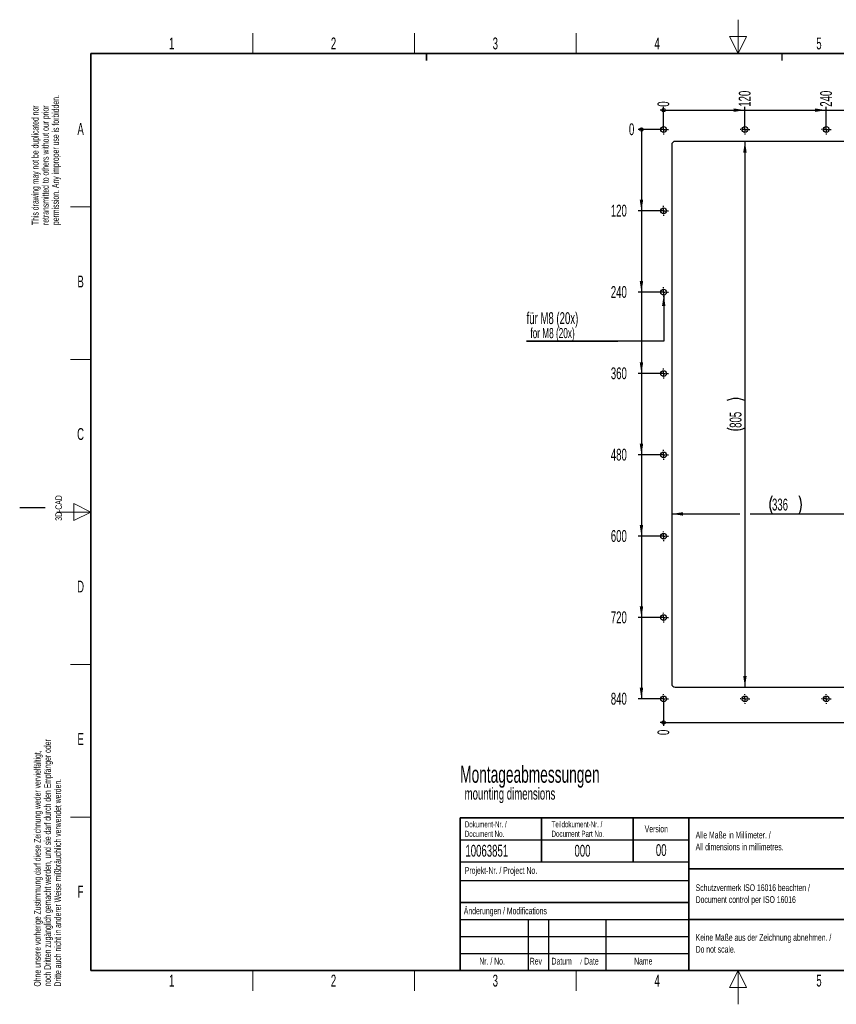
# Paper-space layout 'Blatt3' of a CAD drawing. Header units: millimetres. Extents: x 5 to 418, y 2 to 292.
import ezdxf

# ---------------------------------------------------------------- set-up
doc = ezdxf.new("R2010")
doc.units = ezdxf.units.MM
doc.layers.add('SLD-0', color=7, linetype='Continuous')
doc.styles.add('SLDTEXTSTYLE0', font='TXT', dxfattribs={"width": 0.605})
doc.dimstyles.new('SLDDIMSTYLE10', dxfattribs={"dimtxt": 3.5, "dimasz": 3.302, "dimexe": 0, "dimexo": 0.0625, "dimgap": 0.875, "dimtad": 1, "dimlfac": 5, "dimrnd": 1e-09, "dimzin": 12, "dimdsep": 46, "dimtxsty": 'SLDTEXTSTYLE0', "dimsah": 1, "dimcen": 0.09, "dimadec": 0, "dimazin": 3, "dimtfac": 1, "dimtofl": 0, "dimtmove": 0, "dimatfit": 3, "dimfxl": 1, "dimfrac": 2, "dimtolj": 1, "dimtzin": 12, "dimarcsym": 0})
doc.dimstyles.new('SLDDIMSTYLE7', dxfattribs={"dimtxt": 3.5, "dimasz": 0.3386666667, "dimexe": 0, "dimexo": 0.0625, "dimgap": 0.875, "dimtad": 0, "dimtih": 1, "dimtoh": 1, "dimdec": 0, "dimlfac": 5, "dimrnd": 1e-09, "dimdsep": 46, "dimtxsty": 'SLDTEXTSTYLE0', "dimblk1": 'ORIGIN', "dimblk2": 'ORIGIN', "dimsah": 1, "dimcen": 0.09, "dimadec": 0, "dimazin": 2, "dimtfac": 1, "dimtofl": 0, "dimtmove": 0, "dimatfit": 3, "dimldrblk": 'ORIGIN', "dimfxl": 1, "dimfrac": 2, "dimtolj": 1, "dimtzin": 12, "dimarcsym": 0})
doc.dimstyles.new('SLDDIMSTYLE8', dxfattribs={"dimtxt": 3.5, "dimasz": 3.302, "dimexe": 0, "dimexo": 0.0625, "dimgap": 0.875, "dimtad": 0, "dimtih": 1, "dimtoh": 1, "dimlfac": 5, "dimrnd": 1e-09, "dimzin": 12, "dimdsep": 46, "dimtxsty": 'SLDTEXTSTYLE0', "dimsah": 1, "dimcen": 0.09, "dimadec": 0, "dimazin": 3, "dimtfac": 1, "dimtofl": 0, "dimtmove": 0, "dimatfit": 3, "dimfxl": 1, "dimfrac": 2, "dimtolj": 1, "dimtzin": 12, "dimarcsym": 0})

# ---------------------------------------------------------------- blocks, each defined once
blk = doc.blocks.new('SW_NOTE_0_3')
at = {"layer": 'SLD-0', "color": 0}
for p, q in [((-0.0235157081, -4.0672190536), (26.9537323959, -4.0672190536)), ((26.9537323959, -4.0672190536), (-0.0235157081, -4.0672190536)), ((-0.0235157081, -4.0672190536), (26.9537323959, -4.0672190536)), ((26.9537323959, -4.0672190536), (-0.0235157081, -4.0672190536)), ((-0.0235157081, -4.0672190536), (26.9537323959, -4.0672190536)), ((26.9537323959, -4.0672190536), (-0.0235157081, -4.0672190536))]:
    blk.add_line(p, q, dxfattribs=at)
at = {"layer": 'SLD-0', "color": 0, "attachment_point": 1, "style": 'SLDTEXTSTYLE0'}
for s, insert, char_height in [('für M8 (20x)', (0, 4.5117370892), 3.5), ('for M8 (20x)', (1.125, -0.1448692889), 3)]:
    blk.add_mtext(s, dxfattribs=dict(at, insert=insert, char_height=char_height))
blk = doc.blocks.new('_Origin')
at = {"color": 0, "linetype": 'ByBlock', "lineweight": -2}
blk.add_line((0, 0), (-1, 0), dxfattribs=at)
blk.add_circle((0, 0), 0.5, dxfattribs=at)
blk = doc.blocks.new('_D_14')
at = {"layer": 'SLD-0'}
blk.add_line((195.0081478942, 260.0955166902), (195.0081478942, 266.8204678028), dxfattribs=at)
at = {"layer": 'SLD-0', "xscale": 1.016, "yscale": 1.016}
blk.add_blockref('_Origin', (195.0081478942, 265.8044678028), dxfattribs=at)
at = {"layer": 'SLD-0', "insert": (193.1821744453, 266.8204678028), "char_height": 3.5, "attachment_point": 1, "rotation": 90, "style": 'SLDTEXTSTYLE0'}
blk.add_mtext('0', dxfattribs=at)
blk = doc.blocks.new('_D_15')
at = {"layer": 'SLD-0'}
for p, q in [((195.0081478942, 265.8044678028), (219.0081478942, 265.8044678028)), ((219.0081478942, 260.0955166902), (219.0081478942, 266.8204678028))]:
    blk.add_line(p, q, dxfattribs=at)
blk.add_solid([(219.0081478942, 265.8044678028), (215.7061478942, 266.3124678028), (215.7061478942, 265.2964678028)], dxfattribs=at)
at = {"layer": 'SLD-0', "insert": (217.1821744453, 266.8204678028), "char_height": 3.5, "attachment_point": 1, "rotation": 90, "style": 'SLDTEXTSTYLE0'}
blk.add_mtext('120', dxfattribs=at)
blk = doc.blocks.new('_D_16')
at = {"layer": 'SLD-0'}
for p, q in [((219.0081478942, 265.8044678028), (243.0081478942, 265.8044678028)), ((243.0081478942, 260.0955166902), (243.0081478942, 266.8204678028))]:
    blk.add_line(p, q, dxfattribs=at)
blk.add_solid([(243.0081478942, 265.8044678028), (239.7061478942, 266.3124678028), (239.7061478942, 265.2964678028)], dxfattribs=at)
at = {"layer": 'SLD-0', "insert": (241.1821744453, 266.8204678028), "char_height": 3.5, "attachment_point": 1, "rotation": 90, "style": 'SLDTEXTSTYLE0'}
blk.add_mtext('240', dxfattribs=at)
blk = doc.blocks.new('_D_17')
at = {"layer": 'SLD-0'}
for p, q in [((243.0081478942, 265.8044678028), (267.0081478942, 265.8044678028)), ((267.0081478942, 260.0955166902), (267.0081478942, 266.8204678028))]:
    blk.add_line(p, q, dxfattribs=at)
blk.add_solid([(267.0081478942, 265.8044678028), (263.7061478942, 266.3124678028), (263.7061478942, 265.2964678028)], dxfattribs=at)
at = {"layer": 'SLD-0', "insert": (265.1821744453, 266.8204678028), "char_height": 3.5, "attachment_point": 1, "rotation": 90, "style": 'SLDTEXTSTYLE0'}
blk.add_mtext('360', dxfattribs=at)
blk = doc.blocks.new('_D_21')
at = {"layer": 'SLD-0'}
blk.add_line((195.0081478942, 260.0955166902), (187.456189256, 260.0955166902), dxfattribs=at)
at = {"layer": 'SLD-0', "xscale": 1.016, "yscale": 1.016}
blk.add_blockref('_Origin', (188.472189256, 260.0955166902), dxfattribs=at)
at = {"layer": 'SLD-0', "insert": (184.7825782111, 261.921490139), "char_height": 3.5, "attachment_point": 1, "style": 'SLDTEXTSTYLE0'}
blk.add_mtext('0', dxfattribs=at)
blk = doc.blocks.new('_D_22')
at = {"layer": 'SLD-0'}
for p, q in [((188.472189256, 260.0955166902), (188.472189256, 236.0955166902)), ((195.0081478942, 236.0955166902), (187.456189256, 236.0955166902))]:
    blk.add_line(p, q, dxfattribs=at)
blk.add_solid([(188.472189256, 236.0955166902), (188.980189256, 239.3975166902), (187.964189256, 239.3975166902)], dxfattribs=at)
at = {"layer": 'SLD-0', "insert": (179.4353561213, 237.921490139), "char_height": 3.5, "attachment_point": 1, "style": 'SLDTEXTSTYLE0'}
blk.add_mtext('120', dxfattribs=at)
blk = doc.blocks.new('_D_23')
at = {"layer": 'SLD-0'}
for p, q in [((188.472189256, 236.0955166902), (188.472189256, 212.0955166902)), ((195.0081478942, 212.0955166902), (187.456189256, 212.0955166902))]:
    blk.add_line(p, q, dxfattribs=at)
blk.add_solid([(188.472189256, 212.0955166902), (188.980189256, 215.3975166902), (187.964189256, 215.3975166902)], dxfattribs=at)
at = {"layer": 'SLD-0', "insert": (179.4353561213, 213.921490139), "char_height": 3.5, "attachment_point": 1, "style": 'SLDTEXTSTYLE0'}
blk.add_mtext('240', dxfattribs=at)
blk = doc.blocks.new('_D_24')
at = {"layer": 'SLD-0'}
for p, q in [((188.472189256, 212.0955166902), (188.472189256, 188.0955166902)), ((195.0081478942, 188.0955166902), (187.456189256, 188.0955166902))]:
    blk.add_line(p, q, dxfattribs=at)
blk.add_solid([(188.472189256, 188.0955166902), (188.980189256, 191.3975166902), (187.964189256, 191.3975166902)], dxfattribs=at)
at = {"layer": 'SLD-0', "insert": (179.4353561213, 189.921490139), "char_height": 3.5, "attachment_point": 1, "style": 'SLDTEXTSTYLE0'}
blk.add_mtext('360', dxfattribs=at)
blk = doc.blocks.new('_D_25')
at = {"layer": 'SLD-0'}
for p, q in [((188.472189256, 188.0955166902), (188.472189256, 164.0955166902)), ((195.0081478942, 164.0955166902), (187.456189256, 164.0955166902))]:
    blk.add_line(p, q, dxfattribs=at)
blk.add_solid([(188.472189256, 164.0955166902), (188.980189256, 167.3975166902), (187.964189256, 167.3975166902)], dxfattribs=at)
at = {"layer": 'SLD-0', "insert": (179.4353561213, 165.921490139), "char_height": 3.5, "attachment_point": 1, "style": 'SLDTEXTSTYLE0'}
blk.add_mtext('480', dxfattribs=at)
blk = doc.blocks.new('_D_26')
at = {"layer": 'SLD-0'}
for p, q in [((188.472189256, 164.0955166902), (188.472189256, 140.0955166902)), ((195.0081478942, 140.0955166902), (187.456189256, 140.0955166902))]:
    blk.add_line(p, q, dxfattribs=at)
blk.add_solid([(188.472189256, 140.0955166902), (188.980189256, 143.3975166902), (187.964189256, 143.3975166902)], dxfattribs=at)
at = {"layer": 'SLD-0', "insert": (179.4353561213, 141.921490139), "char_height": 3.5, "attachment_point": 1, "style": 'SLDTEXTSTYLE0'}
blk.add_mtext('600', dxfattribs=at)
blk = doc.blocks.new('_D_27')
at = {"layer": 'SLD-0'}
for p, q in [((188.472189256, 140.0955166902), (188.472189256, 116.0955166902)), ((195.0081478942, 116.0955166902), (187.456189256, 116.0955166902))]:
    blk.add_line(p, q, dxfattribs=at)
blk.add_solid([(188.472189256, 116.0955166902), (188.980189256, 119.3975166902), (187.964189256, 119.3975166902)], dxfattribs=at)
at = {"layer": 'SLD-0', "insert": (179.4353561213, 117.921490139), "char_height": 3.5, "attachment_point": 1, "style": 'SLDTEXTSTYLE0'}
blk.add_mtext('720', dxfattribs=at)
blk = doc.blocks.new('_D_28')
at = {"layer": 'SLD-0'}
for p, q in [((188.472189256, 116.0955166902), (188.472189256, 92.0955166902)), ((195.0081478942, 92.0955166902), (187.456189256, 92.0955166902))]:
    blk.add_line(p, q, dxfattribs=at)
blk.add_solid([(188.472189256, 92.0955166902), (188.980189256, 95.3975166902), (187.964189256, 95.3975166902)], dxfattribs=at)
at = {"layer": 'SLD-0', "insert": (179.4353561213, 93.921490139), "char_height": 3.5, "attachment_point": 1, "style": 'SLDTEXTSTYLE0'}
blk.add_mtext('840', dxfattribs=at)
blk = doc.blocks.new('_D_29')
at = {"layer": 'SLD-0'}
blk.add_line((195.0081478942, 92.0955166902), (195.0081478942, 84.1158657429), dxfattribs=at)
at = {"layer": 'SLD-0', "xscale": 1.016, "yscale": 1.016}
blk.add_blockref('_Origin', (195.0081478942, 85.1318657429), dxfattribs=at)
at = {"layer": 'SLD-0', "insert": (193.1821744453, 81.442254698), "char_height": 3.5, "attachment_point": 1, "rotation": 90, "style": 'SLDTEXTSTYLE0'}
blk.add_mtext('0', dxfattribs=at)
blk = doc.blocks.new('_D_30')
at = {"layer": 'SLD-0'}
for p, q in [((264.6081478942, 96.5955166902), (264.6081478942, 84.1158657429)), ((195.0081478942, 85.1318657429), (264.6081478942, 85.1318657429))]:
    blk.add_line(p, q, dxfattribs=at)
blk.add_solid([(264.6081478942, 85.1318657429), (261.3061478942, 85.6398657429), (261.3061478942, 84.6238657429)], dxfattribs=at)
at = {"layer": 'SLD-0', "insert": (262.7821744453, 76.0950326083), "char_height": 3.5, "attachment_point": 1, "rotation": 90, "style": 'SLDTEXTSTYLE0'}
blk.add_mtext('348', dxfattribs=at)
blk = doc.blocks.new('_D_32')
at = {"layer": 'SLD-0'}
for p, q in [((197.4081478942, 146.6858721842), (217.5081478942, 146.6858721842)), ((220.5081478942, 146.6858721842), (264.6081478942, 146.6858721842))]:
    blk.add_line(p, q, dxfattribs=at)
for centre, radius, start, end in [((232.3692589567, 149.3716360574), 6.00555059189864, 153.4349488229, 206.5650511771), ((229.6470365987, 149.3716360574), 6.005550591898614, 333.4349488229, 26.5650511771)]:
    blk.add_arc(centre, radius, start, end, dxfattribs=at)
for points in [[(197.4081478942, 146.6858721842), (200.7101478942, 146.1778721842), (200.7101478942, 147.1938721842)], [(264.6081478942, 146.6858721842), (261.3061478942, 147.1938721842), (261.3061478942, 146.1778721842)]]:
    blk.add_solid(points, dxfattribs=at)
at = {"layer": 'SLD-0', "insert": (226.9977312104, 151.1976095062), "char_height": 3.5, "attachment_point": 1, "style": 'SLDTEXTSTYLE0'}
blk.add_mtext('336', dxfattribs=at)
blk = doc.blocks.new('_D_33')
at = {"layer": 'SLD-0'}
blk.add_line((219.0081478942, 256.5955166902), (219.0081478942, 95.5955166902), dxfattribs=at)
for centre, radius, start, end in [((216.322384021, 174.7344053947), 6.00555059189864, 63.4349488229, 116.5650511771), ((216.322384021, 177.4566277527), 6.005550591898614, 243.4349488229, 296.5650511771)]:
    blk.add_arc(centre, radius, start, end, dxfattribs=at)
for points in [[(219.0081478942, 256.5955166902), (218.5001478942, 253.2935166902), (219.5161478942, 253.2935166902)], [(219.0081478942, 95.5955166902), (219.5161478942, 98.8975166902), (218.5001478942, 98.8975166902)]]:
    blk.add_solid(points, dxfattribs=at)
at = {"layer": 'SLD-0', "insert": (214.4964105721, 172.0851000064), "char_height": 3.5, "attachment_point": 1, "rotation": 90.00000000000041, "style": 'SLDTEXTSTYLE0'}
blk.add_mtext('805', dxfattribs=at)
blk = doc.blocks.new('SW_CENTERMARKSYMBOL_2')
at = {"layer": 'SLD-0', "color": 0}
for p, q in [((-1.2, 0), (-1.45, 0)), ((0, 0), (-0.6, 0)), ((0, 1.2), (0, 1.45)), ((0, 0), (0, 0.6)), ((0, 0), (0, -0.6)), ((0, 0), (0.6, 0)), ((1.2, 0), (1.45, 0)), ((0, -1.2), (0, -1.45))]:
    blk.add_line(p, q, dxfattribs=at)
blk = doc.blocks.new('SW_CENTERMARKSYMBOL_4')
at = {"layer": 'SLD-0', "color": 0}
for p, q in [((-1.2, 0), (-1.45, 0)), ((0, 0), (-0.6, 0)), ((0, 1.2), (0, 1.45)), ((0, 0), (0, 0.6)), ((0, 0), (0, -0.6)), ((0, 0), (0.6, 0)), ((1.2, 0), (1.45, 0)), ((0, -1.2), (0, -1.45))]:
    blk.add_line(p, q, dxfattribs=at)
blk = doc.blocks.new('SW_CENTERMARKSYMBOL_5')
at = {"layer": 'SLD-0', "color": 0}
for p, q in [((-1.2, 0), (-1.45, 0)), ((0, 0), (-0.6, 0)), ((0, 1.2), (0, 1.45)), ((0, 0), (0, 0.6)), ((0, 0), (0, -0.6)), ((0, 0), (0.6, 0)), ((1.2, 0), (1.45, 0)), ((0, -1.2), (0, -1.45))]:
    blk.add_line(p, q, dxfattribs=at)
blk = doc.blocks.new('SW_CENTERMARKSYMBOL_6')
at = {"layer": 'SLD-0', "color": 0}
for p, q in [((-1.2, 0), (-1.45, 0)), ((0, 0), (-0.6, 0)), ((0, 1.2), (0, 1.45)), ((0, 0), (0, 0.6)), ((0, 0), (0, -0.6)), ((0, 0), (0.6, 0)), ((1.2, 0), (1.45, 0)), ((0, -1.2), (0, -1.45))]:
    blk.add_line(p, q, dxfattribs=at)
blk = doc.blocks.new('SW_CENTERMARKSYMBOL_7')
at = {"layer": 'SLD-0', "color": 0}
for p, q in [((-1.2, 0), (-1.45, 0)), ((0, 0), (-0.6, 0)), ((0, 1.2), (0, 1.45)), ((0, 0), (0, 0.6)), ((0, 0), (0, -0.6)), ((0, 0), (0.6, 0)), ((1.2, 0), (1.45, 0)), ((0, -1.2), (0, -1.45))]:
    blk.add_line(p, q, dxfattribs=at)
blk = doc.blocks.new('SW_CENTERMARKSYMBOL_15')
at = {"layer": 'SLD-0', "color": 0}
for p, q in [((-1.2, 0), (-1.45, 0)), ((0, 0), (-0.6, 0)), ((0, 1.2), (0, 1.45)), ((0, 0), (0, 0.6)), ((0, 0), (0, -0.6)), ((0, 0), (0.6, 0)), ((1.2, 0), (1.45, 0)), ((0, -1.2), (0, -1.45))]:
    blk.add_line(p, q, dxfattribs=at)
blk = doc.blocks.new('SW_CENTERMARKSYMBOL_16')
at = {"layer": 'SLD-0', "color": 0}
for p, q in [((-1.2, 0), (-1.45, 0)), ((0, 0), (-0.6, 0)), ((0, 1.2), (0, 1.45)), ((0, 0), (0, 0.6)), ((0, 0), (0, -0.6)), ((0, 0), (0.6, 0)), ((1.2, 0), (1.45, 0)), ((0, -1.2), (0, -1.45))]:
    blk.add_line(p, q, dxfattribs=at)
blk = doc.blocks.new('SW_CENTERMARKSYMBOL_17')
at = {"layer": 'SLD-0', "color": 0}
for p, q in [((-1.2, 0), (-1.45, 0)), ((0, 0), (-0.6, 0)), ((0, 1.2), (0, 1.45)), ((0, 0), (0, 0.6)), ((0, 0), (0, -0.6)), ((0, 0), (0.6, 0)), ((1.2, 0), (1.45, 0)), ((0, -1.2), (0, -1.45))]:
    blk.add_line(p, q, dxfattribs=at)
blk = doc.blocks.new('SW_CENTERMARKSYMBOL_18')
at = {"layer": 'SLD-0', "color": 0}
for p, q in [((-1.2, 0), (-1.45, 0)), ((0, 0), (-0.6, 0)), ((0, 1.2), (0, 1.45)), ((0, 0), (0, 0.6)), ((0, 0), (0, -0.6)), ((0, 0), (0.6, 0)), ((1.2, 0), (1.45, 0)), ((0, -1.2), (0, -1.45))]:
    blk.add_line(p, q, dxfattribs=at)
blk = doc.blocks.new('SW_CENTERMARKSYMBOL_19')
at = {"layer": 'SLD-0', "color": 0}
for p, q in [((-1.2, 0), (-1.45, 0)), ((0, 0), (-0.6, 0)), ((0, 1.2), (0, 1.45)), ((0, 0), (0, 0.6)), ((0, 0), (0, -0.6)), ((0, 0), (0.6, 0)), ((1.2, 0), (1.45, 0)), ((0, -1.2), (0, -1.45))]:
    blk.add_line(p, q, dxfattribs=at)
blk = doc.blocks.new('SW_CENTERMARKSYMBOL_20')
at = {"layer": 'SLD-0', "color": 0}
for p, q in [((-1.2, 0), (-1.45, 0)), ((0, 0), (-0.6, 0)), ((0, 1.2), (0, 1.45)), ((0, 0), (0, 0.6)), ((0, 0), (0, -0.6)), ((0, 0), (0.6, 0)), ((1.2, 0), (1.45, 0)), ((0, -1.2), (0, -1.45))]:
    blk.add_line(p, q, dxfattribs=at)
blk = doc.blocks.new('SW_CENTERMARKSYMBOL_21')
at = {"layer": 'SLD-0', "color": 0}
for p, q in [((-1.2, 0), (-1.45, 0)), ((0, 0), (-0.6, 0)), ((0, 1.2), (0, 1.45)), ((0, 0), (0, 0.6)), ((0, 0), (0, -0.6)), ((0, 0), (0.6, 0)), ((1.2, 0), (1.45, 0)), ((0, -1.2), (0, -1.45))]:
    blk.add_line(p, q, dxfattribs=at)
blk = doc.blocks.new('SW_CENTERMARKSYMBOL_22')
at = {"layer": 'SLD-0', "color": 0}
for p, q in [((-1.2, 0), (-1.45, 0)), ((0, 0), (-0.6, 0)), ((0, 1.2), (0, 1.45)), ((0, 0), (0, 0.6)), ((0, 0), (0, -0.6)), ((0, 0), (0.6, 0)), ((1.2, 0), (1.45, 0)), ((0, -1.2), (0, -1.45))]:
    blk.add_line(p, q, dxfattribs=at)
blk = doc.blocks.new('SW_CENTERMARKSYMBOL_23')
at = {"layer": 'SLD-0', "color": 0}
for p, q in [((-1.2, 0), (-1.45, 0)), ((0, 0), (-0.6, 0)), ((0, 1.2), (0, 1.45)), ((0, 0), (0, 0.6)), ((0, 0), (0, -0.6)), ((0, 0), (0.6, 0)), ((1.2, 0), (1.45, 0)), ((0, -1.2), (0, -1.45))]:
    blk.add_line(p, q, dxfattribs=at)

psp = doc.layouts.new('Blatt3')

# ---------------------------------------------------------------- linework, layer by layer
at = {"color": 7, "linetype": 'Continuous', "lineweight": 25}
for p, q in [((263.6081478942, 256.5955166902), (198.4081478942, 256.5955166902)), ((197.4081478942, 255.5955166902), (197.4081478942, 96.5955166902)), ((198.4081478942, 95.5955166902), (263.6081478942, 95.5955166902))]:
    psp.add_line(p, q, dxfattribs=at)
for centre, radius in [((195.0081478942, 260.0955166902), 0.8499999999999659), ((219.0081478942, 260.0955166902), 0.8500000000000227), ((243.0081478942, 260.0955166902), 0.8500000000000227), ((195.0081478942, 236.0955166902), 0.8499999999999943), ((195.0081478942, 212.0955166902), 0.8499999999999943), ((195.0081478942, 188.0955166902), 0.8500000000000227), ((195.0081478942, 164.0955166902), 0.8499999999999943), ((195.0081478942, 140.0955166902), 0.8499999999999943), ((195.0081478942, 116.0955166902), 0.8500000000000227), ((195.0081478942, 92.0955166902), 0.8500000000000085), ((219.0081478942, 92.0955166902), 0.8500000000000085), ((243.0081478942, 92.0955166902), 0.8500000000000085)]:
    psp.add_circle(centre, radius, dxfattribs=at)
for centre, radius, start, end in [((198.4081478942, 255.5955166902), 1.000000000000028, 90, 180), ((198.4081478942, 96.5955166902), 1, 180, 270)]:
    psp.add_arc(centre, radius, start, end, dxfattribs=at)
at = {"layer": 'SLD-0', "color": 7, "linetype": 'Continuous', "lineweight": 18}
for p, q in [((217, 292.5), (217, 282.5)), ((219.5, 287.5), (214.5, 287.5)), ((214.5, 287.5), (217, 282.5)), ((217, 282.5), (219.5, 287.5)), ((26, 147.25), (21, 149.75)), ((21, 149.75), (21, 144.75)), ((16, 147.25), (26, 147.25)), ((21, 144.75), (26, 147.25)), ((217, 12), (214.5, 7)), ((217, 2), (217, 12)), ((219.5, 7), (217, 12)), ((214.5, 7), (219.5, 7))]:
    psp.add_line(p, q, dxfattribs=at)
at = {"layer": 'SLD-0', "lineweight": 18}
for p, q in [((73.75, 282.5), (73.75, 288.5)), ((121.5, 282.5), (121.5, 288.5)), ((169.25, 282.5), (169.25, 288.5)), ((20, 237.25), (26, 237.25)), ((20, 192.25), (26, 192.25)), ((20, 102.25), (26, 102.25)), ((20, 57.25), (26, 57.25)), ((73.75, 6), (73.75, 12)), ((121.5, 6), (121.5, 12)), ((169.25, 6), (169.25, 12))]:
    psp.add_line(p, q, dxfattribs=at)
at = {"layer": 'SLD-0', "lineweight": 35}
for p, q in [((408, 282.5), (26, 282.5)), ((26, 282.5), (26, 12)), ((135, 57), (408, 57)), ((135, 57), (135, 12)), ((159, 57), (159, 44)), ((186, 57), (186, 44)), ((202.5, 57), (202.5, 12)), ((202.5, 42), (259, 42)), ((135, 32), (202.5, 32)), ((202.5, 27), (259, 27)), ((26, 12), (408, 12)), ((135, 12), (408, 12))]:
    psp.add_line(p, q, dxfattribs=at)
at = {"layer": 'SLD-0'}
for p, q in [((125, 280.5), (125, 282.5)), ((125, 282.5), (125, 280.5)), ((230, 280.5), (230, 282.5)), ((230, 280.5), (230, 282.5)), ((12.5, 148.5), (5, 148.5)), ((135, 50.5), (202.5, 50.5)), ((135, 38.5), (202.5, 38.5)), ((135, 27), (202.5, 27)), ((155, 27), (155, 12)), ((161, 27), (161, 12)), ((178, 27), (178, 12)), ((135, 22), (202.5, 22)), ((135, 17), (202.5, 17))]:
    psp.add_line(p, q, dxfattribs=at)
at = {"layer": 'SLD-0', "color": 7}
for p, q in [((195.0506621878, 211.2966471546), (195.0506621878, 197.6674972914)), ((195.0506621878, 197.6674972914), (181.5276273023, 197.616468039))]:
    psp.add_line(p, q, dxfattribs=at)
at = {"layer": 'SLD-0', "lineweight": 25}
psp.add_line((135, 44), (202.5, 44), dxfattribs=at)
at = {"layer": 'SLD-0', "color": 7}
psp.add_solid([(195.0506621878, 211.2966471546), (194.5426621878, 207.9946471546), (195.5586621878, 207.9946471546)], dxfattribs=at)

# ---------------------------------------------------------------- block references
at = {"layer": 'SLD-0'}
for name, p in [('SW_CENTERMARKSYMBOL_6', (195.0081478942, 260.0955166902)), ('SW_CENTERMARKSYMBOL_5', (219.0081478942, 260.0955166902)), ('SW_CENTERMARKSYMBOL_7', (243.0081478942, 260.0955166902)), ('SW_CENTERMARKSYMBOL_4', (195.0081478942, 236.0955166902)), ('SW_CENTERMARKSYMBOL_22', (195.0081478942, 212.0955166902)), ('SW_CENTERMARKSYMBOL_21', (195.0081478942, 188.0955166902)), ('SW_CENTERMARKSYMBOL_20', (195.0081478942, 164.0955166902)), ('SW_CENTERMARKSYMBOL_19', (195.0081478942, 140.0955166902)), ('SW_CENTERMARKSYMBOL_18', (195.0081478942, 116.0955166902)), ('SW_CENTERMARKSYMBOL_17', (195.0081478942, 92.0955166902)), ('SW_CENTERMARKSYMBOL_2', (219.0081478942, 92.0955166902)), ('SW_CENTERMARKSYMBOL_16', (219.0081478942, 92.0955166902)), ('SW_CENTERMARKSYMBOL_15', (243.0081478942, 92.0955166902)), ('SW_CENTERMARKSYMBOL_23', (243.0081478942, 92.0955166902))]:
    psp.add_blockref(name, p, dxfattribs=at)
at = {"layer": 'SLD-0', "color": 7}
psp.add_blockref('SW_NOTE_0_3', (154.5738949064, 201.6836870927), dxfattribs=at)

# ---------------------------------------------------------------- texts
at = {"layer": 'SLD-0', "char_height": 2, "attachment_point": 1, "rotation": 90.00000000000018, "style": 'SLDTEXTSTYLE0'}
for s, insert in [('permission. Any improper use is forbidden.', (14.5782794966, 231.9087896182)), ('This drawing may not be duplicated nor', (8.5782794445, 231.9087896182)), ('retransmitted to others without our prior', (11.5782794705, 231.9087896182)), ('3D-CAD', (15.4939271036, 144.6806228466)), ('noch Dritten zugänglich gemacht werden, und sie darf durch den Empfänger oder', (12.2298713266, 7.2381332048)), ('Ohne unsere vorherige Zustimmung darf diese Zeichnung weder vervielfältigt,', (9.2298713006, 7.2381332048)), ('Dritte auch nicht in anderer Weise mißbräuchlich verwendet werden.', (15.2298713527, 7.2381332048))]:
    psp.add_mtext(s, dxfattribs=dict(at, insert=insert))
at = {"layer": 'SLD-0', "style": 'SLDTEXTSTYLE0'}
for s, insert, char_height, attachment_point in [('1', (49.8527123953, 287.2429955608), 3.5, 2), ('2', (97.6027123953, 287.2429955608), 3.5, 2), ('3', (145.3527123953, 287.2429955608), 3.5, 2), ('4', (193.1027123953, 287.2429955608), 3.5, 2), ('5', (240.8527123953, 287.2429955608), 3.5, 2), ('A', (22.9815679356, 262.0010772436), 3.5, 2), ('B', (22.9815679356, 217.0010772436), 3.5, 2), ('C', (22.9596929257, 172.0010772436), 3.5, 2), ('D', (22.9596929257, 127.0010772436), 3.5, 2), ('E', (22.9815679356, 82.0010772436), 3.5, 2), ('Montageabmessungen', (134.9857463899, 72.3704114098), 5, 1), ('mounting dimensions', (136.2982463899, 65.9018918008), 3.5, 1), ('Dokument-Nr. /', (136.3539637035, 55.9891162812), 1.8, 1), ('Teildokument-Nr. /', (161.9553890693, 56.0073193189), 1.8, 1), ('Document No.', (136.3539637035, 53.189116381), 1.8, 1), ('Document Part No.', (161.9553890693, 53.2073194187), 1.8, 1), ('Version', (189.4285083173, 54.7601484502), 2, 1), ('Alle Maße in Millimeter. /', (204.4639500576, 52.9388226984), 2, 1), ('All dimensions in millimetres.', (204.4639500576, 49.4388225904), 2, 1), ('10063851', (136.5297074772, 49.0580823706), 3.5, 1), ('000', (168.7110122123, 49.0580823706), 3.5, 1), ('00', (194.3072819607, 49.2527124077), 3.5, 2), ('Projekt-Nr. / Project No.', (136.3453712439, 42.4834466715), 2, 1), ('F', (22.9536166, 37.0010772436), 3.5, 2), ('Schutzvermerk ISO 16016 beachten /', (204.4639500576, 37.4058096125), 2, 1), ('Document control per ISO 16016', (204.4639500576, 33.9058095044), 2, 1), ('Änderungen / Modifications', (136.0531077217, 30.5619096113), 2, 1), ('Keine Maße aus der Zeichnung abnehmen. /', (204.4639500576, 22.7290049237), 2, 1), ('Do not scale.', (204.4639500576, 19.2290048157), 2, 1), ('Nr. / No.', (140.6364547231, 15.7243863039), 2, 1), ('Rev', (155.518329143, 15.7243863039), 2, 1), ('Datum', (161.9462095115, 15.7243863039), 2, 1), ('/', (170.4291954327, 15.2242968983), 1.5, 1), ('Date', (171.5854456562, 15.7243863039), 2, 1), ('Name', (186.3108180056, 15.7290047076), 2, 1), ('1', (49.8527123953, 10.7429955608), 3.5, 2), ('2', (97.6027123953, 10.7429955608), 3.5, 2), ('3', (145.3527123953, 10.7429955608), 3.5, 2), ('4', (193.1027123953, 10.7429955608), 3.5, 2), ('5', (240.8527123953, 10.7429955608), 3.5, 2)]:
    psp.add_mtext(s, dxfattribs=dict(at, insert=insert, char_height=char_height, attachment_point=attachment_point))

# ---------------------------------------------------------------- dimensions: what is measured, and where the dimension line sits
at = {"layer": 'SLD-0'}
for feature_location, offset, dtype, origin, dimstyle, picture, middle in [((219.0081478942, 260.0955166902), (0, 6.724951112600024), 1, (195.0081478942, 260.0955166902), 'SLDDIMSTYLE8', '_D_15', (219.0081478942, 270.8308843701)), ((243.0081478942, 260.0955166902), (0, 6.724951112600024), 1, (195.0081478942, 260.0955166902), 'SLDDIMSTYLE8', '_D_16', (243.0081478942, 270.8308843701)), ((267.0081478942, 260.0955166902), (0, 6.724951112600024), 1, (195.0081478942, 260.0955166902), 'SLDDIMSTYLE8', '_D_17', (267.0081478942, 270.8308843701)), ((195.0081478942, 260.0955166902), (0, 6.724951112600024), 1, (195.0081478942, 260.0955166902), 'SLDDIMSTYLE7', '_D_14', (195.0081478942, 268.1572733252)), ((195.0081478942, 260.0955166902), (-7.551958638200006, 0), 0, (195.0081478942, 260.0955166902), 'SLDDIMSTYLE7', '_D_21', (186.1193837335, 260.0955166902)), ((195.0081478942, 236.0955166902), (-7.551958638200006, 0), 0, (195.0081478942, 260.0955166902), 'SLDDIMSTYLE8', '_D_22', (183.4457726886, 236.0955166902)), ((195.0081478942, 212.0955166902), (-7.551958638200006, 0), 0, (195.0081478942, 260.0955166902), 'SLDDIMSTYLE8', '_D_23', (183.4457726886, 212.0955166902)), ((195.0081478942, 188.0955166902), (-7.551958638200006, 0), 0, (195.0081478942, 260.0955166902), 'SLDDIMSTYLE8', '_D_24', (183.4457726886, 188.0955166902)), ((195.0081478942, 164.0955166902), (-7.551958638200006, 0), 0, (195.0081478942, 260.0955166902), 'SLDDIMSTYLE8', '_D_25', (183.4457726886, 164.0955166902)), ((195.0081478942, 140.0955166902), (-7.551958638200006, 0), 0, (195.0081478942, 260.0955166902), 'SLDDIMSTYLE8', '_D_26', (183.4457726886, 140.0955166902)), ((195.0081478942, 116.0955166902), (-7.551958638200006, 0), 0, (195.0081478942, 260.0955166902), 'SLDDIMSTYLE8', '_D_27', (183.4457726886, 116.0955166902)), ((195.0081478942, 92.0955166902), (-7.551958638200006, 0), 0, (195.0081478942, 260.0955166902), 'SLDDIMSTYLE8', '_D_28', (183.4457726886, 92.0955166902)), ((264.6081478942, 96.5955166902), (0, -12.479650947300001), 1, (195.0081478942, 92.0955166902), 'SLDDIMSTYLE8', '_D_30', (264.6081478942, 80.1054491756)), ((195.0081478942, 92.0955166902), (0, -7.9796509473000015), 1, (195.0081478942, 92.0955166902), 'SLDDIMSTYLE7', '_D_29', (195.0081478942, 82.7790602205))]:
    dim = psp.add_ordinate_dim(feature_location=feature_location, offset=offset, dtype=dtype, origin=origin, dimstyle=dimstyle, dxfattribs=at)
    dim.commit()
    dim.dimension.update_dxf_attribs({"geometry": picture, "text_midpoint": middle})
dim = psp.add_linear_dim(base=(219.0081478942, 95.5955166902), p1=(198.4081478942, 256.5955166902), p2=(198.4081478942, 95.5955166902), angle=90, text='(<>)', dimstyle='SLDDIMSTYLE10', dxfattribs=at)
dim.commit()
dim.dimension.update_dxf_attribs({"geometry": '_D_33', "text_midpoint": (219.0081478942, 176.0955166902), "dimtype": 160})
dim = psp.add_linear_dim(base=(264.6081478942, 146.6858721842), p1=(197.4081478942, 96.5955166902), p2=(264.6081478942, 96.5955166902), text='(<>)', dimstyle='SLDDIMSTYLE10', dxfattribs=at)
dim.commit()
dim.dimension.update_dxf_attribs({"geometry": '_D_32', "text_midpoint": (231.0081478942, 146.6858721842), "dimtype": 160})

doc.saveas('drawing.dxf')
